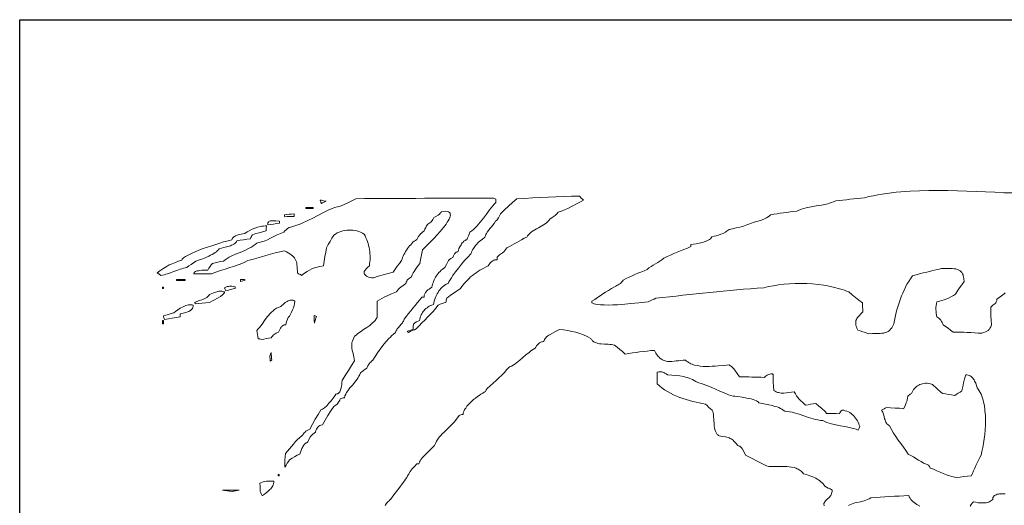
# Model space of a CAD drawing. Header units: inches. Extents: x -0.43 to 6, y 6.58 to 15.12.
# Tile 10 of 13: x -0.43 to 2.93, y 13.46 to 15.12. Entities that reach past the tile are written whole.
import ezdxf

# ---------------------------------------------------------------- set-up
doc = ezdxf.new("R2010")
doc.units = ezdxf.units.IN
doc.header["$MEASUREMENT"] = 0

# ---------------------------------------------------------------- blocks, each defined once
blk = doc.blocks.new('WMF0')
at = {"color": 7, "lineweight": 0}
for points in [[(2.4382, -0.5145), (2.4291, -0.5109), (2.4199, -0.5077), (2.4108, -0.5049), (2.4026, -0.5022), (2.3998, -0.4962), (2.398, -0.4907), (2.3966, -0.4862), (2.3957, -0.4816), (2.3957, -0.4775), (2.3962, -0.4734), (2.3966, -0.4697), (2.398, -0.4661), (2.3998, -0.4629), (2.4021, -0.4597), (2.4044, -0.4565), (2.4071, -0.4533), (2.4135, -0.4469), (2.4204, -0.4396), (2.4195, -0.4318), (2.419, -0.424), (2.4186, -0.4163), (2.4186, -0.4094), (2.4067, -0.4003), (2.3948, -0.3907), (2.3834, -0.3815), (2.3724, -0.3719), (2.3646, -0.3692), (2.3569, -0.366), (2.3491, -0.3633), (2.3409, -0.361), (2.3235, -0.3564), (2.3052, -0.3523), (2.287, -0.3491), (2.2678, -0.3468), (2.2481, -0.3445), (2.2285, -0.3436), (2.2088, -0.3432), (2.1892, -0.3432), (2.17, -0.3441), (2.1508, -0.3454), (2.1325, -0.3477), (2.1147, -0.3505), (2.0982, -0.3537), (2.0822, -0.3578), (2.0589, -0.3591), (2.0361, -0.361), (2.0128, -0.3628), (1.9899, -0.3646), (1.9666, -0.3669), (1.9433, -0.3687), (1.9205, -0.371), (1.8972, -0.3738), (1.8739, -0.3761), (1.851, -0.3783), (1.8282, -0.3811), (1.8049, -0.3834), (1.782, -0.3861), (1.7592, -0.3884), (1.7363, -0.3911), (1.7135, -0.3934), (1.7071, -0.3962), (1.7003, -0.3989), (1.6934, -0.4021), (1.687, -0.4058), (1.6751, -0.4067), (1.6546, -0.409), (1.6276, -0.4117), (1.5974, -0.4144), (1.5819, -0.4154), (1.5664, -0.4163), (1.5513, -0.4167), (1.5371, -0.4163), (1.5243, -0.4158), (1.5125, -0.4144), (1.5074, -0.4135), (1.5024, -0.4122), (1.4983, -0.4108), (1.4946, -0.4094), (1.4946, -0.4067), (1.4946, -0.4039), (1.5042, -0.3975), (1.5134, -0.3911), (1.523, -0.3847), (1.5321, -0.3783), (1.5417, -0.3724), (1.5513, -0.3665), (1.5613, -0.3601), (1.5714, -0.3541), (1.576, -0.3523), (1.5801, -0.35), (1.5842, -0.3477), (1.5883, -0.3454), (1.592, -0.3427), (1.5956, -0.339), (1.5988, -0.3354), (1.6016, -0.3313), (1.6116, -0.3263), (1.6217, -0.3217), (1.6317, -0.3171), (1.6418, -0.3125), (1.6518, -0.308), (1.6623, -0.3039), (1.6728, -0.2997), (1.6833, -0.2956), (1.6897, -0.2897), (1.6966, -0.2847), (1.7044, -0.2801), (1.7117, -0.276), (1.7194, -0.2714), (1.7268, -0.2668), (1.7341, -0.2618), (1.7405, -0.2563), (1.7519, -0.2509), (1.7629, -0.2458), (1.7743, -0.2408), (1.7862, -0.2362), (1.7976, -0.2312), (1.809, -0.2266), (1.8209, -0.2221), (1.8328, -0.217), (1.8328, -0.2129), (1.8328, -0.2102), (1.8414, -0.2088), (1.851, -0.207), (1.8615, -0.2052), (1.8725, -0.2029), (1.878, -0.2011), (1.883, -0.1997), (1.8876, -0.1974), (1.8922, -0.1951), (1.8958, -0.1928), (1.8995, -0.1901), (1.9022, -0.1869), (1.904, -0.1832), (1.9118, -0.1819), (1.9196, -0.18), (1.9273, -0.1777), (1.9356, -0.175), (1.9433, -0.1718), (1.9507, -0.1677), (1.9538, -0.1659), (1.957, -0.1636), (1.9602, -0.1608), (1.963, -0.1586), (1.9749, -0.1558), (1.9872, -0.1531), (1.9995, -0.1503), (2.0128, -0.1476), (2.0183, -0.1448), (2.0242, -0.1426), (2.0302, -0.1398), (2.0361, -0.138), (2.0489, -0.1339), (2.0617, -0.1302), (2.074, -0.1261), (2.0859, -0.1215), (2.0914, -0.1188), (2.0964, -0.1156), (2.101, -0.1124), (2.1051, -0.1088), (2.1161, -0.1065), (2.127, -0.1051), (2.138, -0.1033), (2.149, -0.1019), (2.1604, -0.1001), (2.1718, -0.0987), (2.1828, -0.0973), (2.1942, -0.096), (2.202, -0.0928), (2.2102, -0.0896), (2.2184, -0.0873), (2.2266, -0.085), (2.2435, -0.0813), (2.2609, -0.0781), (2.2783, -0.0754), (2.2956, -0.0717), (2.3039, -0.0695), (2.3121, -0.0667), (2.3199, -0.064), (2.3276, -0.0603), (2.34, -0.0594), (2.3518, -0.058), (2.3637, -0.0567), (2.3761, -0.0553), (2.3884, -0.0539), (2.4007, -0.0525), (2.4131, -0.0512), (2.4259, -0.0498), (2.4409, -0.0462), (2.456, -0.043), (2.4716, -0.0402), (2.4866, -0.0379), (2.5022, -0.0352), (2.5182, -0.0334), (2.5337, -0.0315), (2.5497, -0.0302), (2.5812, -0.0279), (2.6137, -0.026), (2.6456, -0.0251), (2.6781, -0.0251), (2.7105, -0.0256), (2.743, -0.026), (2.775, -0.0274), (2.8074, -0.0288), (2.8389, -0.0302), (2.8709, -0.0315), (2.902, -0.0329), (2.9331, -0.0338)], [(2.9066, -0.3747), (2.9024, -0.3783), (2.8983, -0.382), (2.8938, -0.3847), (2.8855, -0.3907), (2.8778, -0.3971), (2.8778, -0.3994), (2.8773, -0.4016), (2.8769, -0.4039), (2.8759, -0.4058), (2.8737, -0.4094), (2.8705, -0.4122), (2.8636, -0.4176), (2.8568, -0.4236), (2.8568, -0.4382), (2.8577, -0.4533), (2.8586, -0.4684), (2.8599, -0.4843), (2.8568, -0.4907), (2.854, -0.4958), (2.8513, -0.4999), (2.8481, -0.5031), (2.844, -0.5058), (2.8394, -0.5081), (2.8334, -0.5104), (2.8261, -0.5127), (2.8138, -0.5122), (2.801, -0.5113), (2.7887, -0.5109), (2.7768, -0.5104), (2.7644, -0.5099), (2.7526, -0.5095), (2.7402, -0.509), (2.7284, -0.509), (2.7192, -0.5026), (2.711, -0.4958), (2.7028, -0.4898), (2.6945, -0.4843), (2.6932, -0.4807), (2.6909, -0.4766), (2.6886, -0.4729), (2.6859, -0.4688), (2.6831, -0.4652), (2.6799, -0.462), (2.6763, -0.4592), (2.6731, -0.4574), (2.6717, -0.4515), (2.6708, -0.4451), (2.6703, -0.4382), (2.6699, -0.4318), (2.6699, -0.4249), (2.6703, -0.4186), (2.6717, -0.4122), (2.6731, -0.4058), (2.6813, -0.4039), (2.6895, -0.4012), (2.6982, -0.3984), (2.7064, -0.3952), (2.7146, -0.3916), (2.7229, -0.3879), (2.7302, -0.3838), (2.737, -0.3793), (2.7439, -0.3683), (2.7507, -0.3578), (2.7581, -0.3473), (2.7658, -0.3363), (2.7654, -0.3276), (2.764, -0.3199), (2.7631, -0.3162), (2.7622, -0.313), (2.7608, -0.3103), (2.7594, -0.3075), (2.7581, -0.3052), (2.7562, -0.3034), (2.7544, -0.3016), (2.7521, -0.2997), (2.748, -0.297), (2.743, -0.2947), (2.7375, -0.2934), (2.7316, -0.2924), (2.7252, -0.292), (2.7183, -0.2915), (2.7041, -0.2915), (2.6891, -0.292), (2.6767, -0.2947), (2.6639, -0.2975), (2.6511, -0.3007), (2.6388, -0.3039), (2.626, -0.3071), (2.6137, -0.3103), (2.6018, -0.3135), (2.5894, -0.3167), (2.5826, -0.3267), (2.5766, -0.3363), (2.5707, -0.3459), (2.5657, -0.3555), (2.5607, -0.3655), (2.5561, -0.3756), (2.552, -0.3852), (2.5483, -0.3952), (2.5447, -0.4058), (2.5415, -0.4158), (2.5383, -0.4263), (2.5355, -0.4368), (2.53, -0.4583), (2.5255, -0.4807), (2.5223, -0.488), (2.5186, -0.4944), (2.515, -0.4994), (2.5109, -0.5035), (2.5063, -0.5067), (2.5017, -0.509), (2.4967, -0.5109), (2.4912, -0.5122), (2.4853, -0.5131), (2.4793, -0.5136), (2.4734, -0.5136), (2.467, -0.5136), (2.4528, -0.5136), (2.4382, -0.5145), (2.4382, -0.5145)], [(0.446, -0.9701), (0.446, -0.9582), (0.4464, -0.9463), (0.4469, -0.9349), (0.4478, -0.9239), (0.462, -0.9079), (0.4761, -0.8915), (0.483, -0.8833), (0.4903, -0.8755), (0.4944, -0.8718), (0.4985, -0.8682), (0.5026, -0.8645), (0.5067, -0.8618), (0.5095, -0.8572), (0.5122, -0.8536), (0.515, -0.8508), (0.5177, -0.8481), (0.5241, -0.844), (0.5314, -0.8403), (0.541, -0.8234), (0.5501, -0.8065), (0.5597, -0.7905), (0.5689, -0.7745), (0.5716, -0.774), (0.5744, -0.7727), (0.5776, -0.7704), (0.5812, -0.7676), (0.589, -0.7608), (0.5968, -0.7521), (0.6045, -0.7434), (0.6114, -0.7347), (0.6169, -0.727), (0.6205, -0.721), (0.6237, -0.7206), (0.6265, -0.7197), (0.6292, -0.7178), (0.631, -0.7156), (0.6333, -0.7133), (0.6347, -0.7101), (0.6361, -0.7069), (0.6374, -0.7032), (0.6393, -0.6955), (0.6402, -0.6877), (0.6411, -0.6808), (0.642, -0.6749), (0.6525, -0.6575), (0.6635, -0.6402), (0.674, -0.6233), (0.6845, -0.6068), (0.6817, -0.594), (0.679, -0.5826), (0.6763, -0.5725), (0.6749, -0.5634), (0.6744, -0.5588), (0.6744, -0.5543), (0.6744, -0.5492), (0.6753, -0.5447), (0.6767, -0.5396), (0.679, -0.5346), (0.6813, -0.5291), (0.6845, -0.5232), (0.6891, -0.5191), (0.6941, -0.515), (0.6991, -0.5113), (0.7041, -0.5077), (0.7146, -0.5003), (0.7256, -0.4935), (0.7361, -0.4862), (0.7457, -0.478), (0.7503, -0.4738), (0.7544, -0.4693), (0.7581, -0.4642), (0.7613, -0.4592), (0.7613, -0.4451), (0.7613, -0.4309), (0.7613, -0.4176), (0.7613, -0.4039), (0.769, -0.3989), (0.7768, -0.3943), (0.785, -0.3902), (0.7937, -0.3861), (0.8106, -0.3788), (0.8271, -0.3719), (0.8307, -0.3669), (0.8339, -0.3628), (0.838, -0.3591), (0.8417, -0.356), (0.8504, -0.3496), (0.859, -0.3436), (0.8604, -0.3386), (0.8622, -0.3349), (0.8641, -0.3317), (0.8663, -0.3294), (0.8718, -0.3249), (0.8787, -0.3203), (0.8814, -0.3135), (0.8846, -0.3071), (0.8874, -0.3016), (0.891, -0.2961), (0.8983, -0.2856), (0.907, -0.2742), (0.9088, -0.2623), (0.9111, -0.2504), (0.9134, -0.239), (0.9162, -0.228), (0.9257, -0.2184), (0.944, -0.2006), (0.9545, -0.1896), (0.966, -0.1773), (0.9769, -0.165), (0.9874, -0.1522), (0.9925, -0.1462), (0.9966, -0.1398), (1.0007, -0.1339), (1.0043, -0.1284), (1.0071, -0.1229), (1.0094, -0.1179), (1.0107, -0.1133), (1.0117, -0.1092), (1.0112, -0.1056), (1.0103, -0.1024), (1.008, -0.1001), (1.0048, -0.0978), (1.0007, -0.0969), (0.9952, -0.0964), (0.9883, -0.0969), (0.9801, -0.0978), (0.9801, -0.0992), (0.9792, -0.1005), (0.9783, -0.1019), (0.9769, -0.1033), (0.9737, -0.1065), (0.9696, -0.1092), (0.9614, -0.1138), (0.9554, -0.1174), (0.9509, -0.1247), (0.9468, -0.1311), (0.9445, -0.1339), (0.9417, -0.1362), (0.9381, -0.1385), (0.934, -0.1407), (0.9303, -0.1462), (0.9271, -0.1517), (0.9244, -0.1572), (0.9216, -0.1636), (0.9171, -0.1668), (0.9134, -0.1695), (0.9098, -0.1732), (0.907, -0.1768), (0.9015, -0.1841), (0.8965, -0.1924), (0.8924, -0.1956), (0.8878, -0.1988), (0.8837, -0.2024), (0.8796, -0.2065), (0.8759, -0.2106), (0.8718, -0.2148), (0.8682, -0.2193), (0.8645, -0.2239), (0.8613, -0.2289), (0.8581, -0.234), (0.8554, -0.239), (0.8526, -0.244), (0.8504, -0.2495), (0.8481, -0.2545), (0.8462, -0.26), (0.8449, -0.265), (0.8371, -0.2746), (0.8298, -0.2842), (0.8229, -0.2938), (0.8165, -0.3043), (0.7992, -0.3089), (0.7818, -0.3135), (0.7649, -0.3185), (0.7489, -0.324), (0.743, -0.3235), (0.737, -0.3231), (0.7316, -0.3217), (0.727, -0.3194), (0.7247, -0.318), (0.7229, -0.3162), (0.721, -0.3148), (0.7197, -0.3125), (0.7183, -0.3107), (0.7174, -0.308), (0.7169, -0.3057), (0.7169, -0.3025), (0.7206, -0.2975), (0.7252, -0.292), (0.7297, -0.2874), (0.7347, -0.2828), (0.7357, -0.276), (0.7366, -0.2691), (0.737, -0.2618), (0.7375, -0.255), (0.737, -0.2477), (0.7366, -0.2408), (0.7361, -0.2335), (0.7352, -0.2266), (0.7338, -0.2198), (0.732, -0.2129), (0.7302, -0.2065), (0.7279, -0.1997), (0.7256, -0.1933), (0.7229, -0.1869), (0.7201, -0.1805), (0.7169, -0.1745), (0.711, -0.1709), (0.7046, -0.1682), (0.6982, -0.1654), (0.6918, -0.1636), (0.6849, -0.1618), (0.6781, -0.1608), (0.6712, -0.1604), (0.6644, -0.1604), (0.6575, -0.1608), (0.6507, -0.1618), (0.6438, -0.1631), (0.6374, -0.165), (0.631, -0.1672), (0.6251, -0.1704), (0.6191, -0.1741), (0.6137, -0.1782), (0.6068, -0.1887), (0.6004, -0.1992), (0.594, -0.2102), (0.5885, -0.2207), (0.5858, -0.2358), (0.583, -0.2513), (0.5808, -0.2668), (0.578, -0.2828), (0.5661, -0.2851), (0.5561, -0.2874), (0.5469, -0.2897), (0.5387, -0.2929), (0.5305, -0.297), (0.5223, -0.302), (0.5131, -0.308), (0.5031, -0.3153), (0.499, -0.3125), (0.4953, -0.3107), (0.4917, -0.3093), (0.4889, -0.308), (0.4889, -0.2997), (0.4885, -0.292), (0.488, -0.2856), (0.4875, -0.2792), (0.4866, -0.2737), (0.4853, -0.2687), (0.4834, -0.2641), (0.4812, -0.2595), (0.4789, -0.2559), (0.4757, -0.2522), (0.472, -0.2486), (0.4679, -0.2449), (0.4629, -0.2417), (0.4574, -0.2385), (0.4515, -0.2349), (0.4446, -0.2312), (0.4286, -0.2344), (0.4126, -0.2381), (0.3971, -0.2426), (0.3815, -0.2472), (0.366, -0.2518), (0.3505, -0.2563), (0.3349, -0.2609), (0.3199, -0.265), (0.3048, -0.2723), (0.2897, -0.2783), (0.2737, -0.2838), (0.2582, -0.2888), (0.2422, -0.2938), (0.2262, -0.2988), (0.2106, -0.3039), (0.1951, -0.3098), (0.1796, -0.3098), (0.164, -0.3098), (0.1494, -0.3098), (0.1348, -0.3098), (0.1353, -0.3075), (0.1362, -0.3057), (0.138, -0.3039), (0.1407, -0.3025), (0.1435, -0.3011), (0.1471, -0.3002), (0.1508, -0.2993), (0.1544, -0.2988), (0.1627, -0.2979), (0.1709, -0.2975), (0.1777, -0.2975), (0.1828, -0.2975), (0.1869, -0.2911), (0.1905, -0.2851), (0.1947, -0.2796), (0.1988, -0.2742), (0.2079, -0.2719), (0.2175, -0.27), (0.2266, -0.2682), (0.2362, -0.2668), (0.2422, -0.2623), (0.2486, -0.2577), (0.2554, -0.2536), (0.2627, -0.2499), (0.2778, -0.2431), (0.2938, -0.2367), (0.3093, -0.2298), (0.3244, -0.2225), (0.3317, -0.2189), (0.3381, -0.2143), (0.3445, -0.2097), (0.35, -0.2047), (0.3564, -0.2033), (0.3628, -0.202), (0.3692, -0.2001), (0.3751, -0.1983), (0.3866, -0.1933), (0.3975, -0.1878), (0.4085, -0.1823), (0.4195, -0.1768), (0.4309, -0.1718), (0.4428, -0.1672), (0.4464, -0.1631), (0.451, -0.1595), (0.4556, -0.1554), (0.4606, -0.1512), (0.4702, -0.149), (0.4802, -0.1462), (0.4903, -0.143), (0.5003, -0.1389), (0.5099, -0.1348), (0.5195, -0.1302), (0.5296, -0.1257), (0.5392, -0.1206), (0.5584, -0.111), (0.5776, -0.101), (0.5872, -0.0964), (0.5963, -0.0918), (0.6059, -0.0877), (0.6155, -0.0836), (0.6255, -0.0813), (0.6351, -0.0786), (0.6443, -0.0749), (0.653, -0.0713), (0.6616, -0.0672), (0.6703, -0.0626), (0.679, -0.058), (0.6881, -0.0535), (0.7178, -0.053), (0.7471, -0.053), (0.7763, -0.0525), (0.8056, -0.0525), (0.8353, -0.0521), (0.8645, -0.0521), (0.8938, -0.0521), (0.9235, -0.0516), (0.9527, -0.0516), (0.982, -0.0516), (1.0112, -0.0516), (1.0409, -0.0516), (1.0701, -0.0516), (1.0994, -0.0516), (1.1291, -0.0516), (1.1583, -0.0516), (1.162, -0.0525), (1.167, -0.0553), (1.167, -0.0603), (1.167, -0.0658), (1.1615, -0.0717), (1.156, -0.0781), (1.1506, -0.0845), (1.1451, -0.0914), (1.1346, -0.1056), (1.1241, -0.1197), (1.1131, -0.1339), (1.1021, -0.1467), (1.0962, -0.1526), (1.0902, -0.1581), (1.0843, -0.1631), (1.0779, -0.1672), (1.0756, -0.1741), (1.0729, -0.1805), (1.0701, -0.1873), (1.0674, -0.1942), (1.0647, -0.1942), (1.0619, -0.1956), (1.0596, -0.1969), (1.0569, -0.1988), (1.0546, -0.2015), (1.0519, -0.2042), (1.0496, -0.2074), (1.0477, -0.2106), (1.0436, -0.2175), (1.0404, -0.2239), (1.0386, -0.2303), (1.0372, -0.2349), (1.035, -0.2353), (1.0331, -0.2353), (1.0313, -0.2362), (1.0299, -0.2371), (1.0276, -0.2394), (1.0258, -0.2422), (1.0226, -0.2486), (1.0194, -0.2545), (1.0135, -0.2577), (1.0089, -0.2614), (1.0053, -0.265), (1.0025, -0.2687), (0.9979, -0.2778), (0.9925, -0.2883), (0.9879, -0.2915), (0.9838, -0.2947), (0.9797, -0.2979), (0.976, -0.3016), (0.9724, -0.3052), (0.9692, -0.3093), (0.966, -0.3135), (0.9632, -0.3176), (0.9605, -0.3217), (0.9582, -0.3263), (0.9559, -0.3308), (0.9541, -0.3358), (0.9523, -0.3404), (0.9504, -0.3454), (0.9491, -0.3509), (0.9481, -0.356), (0.9436, -0.3587), (0.9385, -0.3619), (0.9344, -0.3651), (0.9303, -0.3687), (0.9285, -0.371), (0.9267, -0.3733), (0.9253, -0.3756), (0.9239, -0.3779), (0.923, -0.3806), (0.9221, -0.3834), (0.9216, -0.3866), (0.9216, -0.3898), (0.9171, -0.3898), (0.9143, -0.3898), (0.9066, -0.3994), (0.8988, -0.4085), (0.891, -0.4181), (0.8833, -0.4272), (0.8759, -0.4364), (0.8686, -0.446), (0.8613, -0.4551), (0.854, -0.4647), (0.8526, -0.4684), (0.8513, -0.4716), (0.8494, -0.4743), (0.8476, -0.4775), (0.8435, -0.4825), (0.8385, -0.4875), (0.8339, -0.493), (0.8298, -0.4981), (0.828, -0.5013), (0.8261, -0.504), (0.8248, -0.5072), (0.8234, -0.5109), (0.8175, -0.5159), (0.812, -0.5209), (0.8065, -0.5259), (0.801, -0.5314), (0.7905, -0.5428), (0.7804, -0.5547), (0.7713, -0.5671), (0.7626, -0.5798), (0.7544, -0.5926), (0.7471, -0.6054), (0.7425, -0.6086), (0.7393, -0.6118), (0.7361, -0.6146), (0.7338, -0.6178), (0.7293, -0.6246), (0.7256, -0.6319), (0.7201, -0.6361), (0.7151, -0.6402), (0.7096, -0.6438), (0.7041, -0.6479), (0.7019, -0.6539), (0.6991, -0.6594), (0.6959, -0.6648), (0.6927, -0.6699), (0.6849, -0.6804), (0.6767, -0.69), (0.6685, -0.7), (0.6607, -0.7101), (0.6571, -0.7156), (0.6539, -0.7215), (0.6511, -0.7274), (0.6493, -0.7334), (0.6452, -0.7338), (0.6415, -0.7347), (0.6379, -0.7357), (0.6347, -0.737), (0.6333, -0.7416), (0.6315, -0.7453), (0.6292, -0.7489), (0.6269, -0.7521), (0.6242, -0.7553), (0.621, -0.7581), (0.6173, -0.7608), (0.6137, -0.7635), (0.6032, -0.7786), (0.5931, -0.7942), (0.5835, -0.8101), (0.5744, -0.8261), (0.5693, -0.8271), (0.5652, -0.8284), (0.5616, -0.8307), (0.5588, -0.8339), (0.5561, -0.8371), (0.5543, -0.8412), (0.5524, -0.8458), (0.5511, -0.8508), (0.546, -0.8545), (0.5419, -0.8577), (0.5378, -0.8613), (0.5346, -0.865), (0.5314, -0.8695), (0.5291, -0.8741), (0.5264, -0.8791), (0.5246, -0.8846), (0.5218, -0.886), (0.5191, -0.8874), (0.5163, -0.8892), (0.5145, -0.891), (0.5122, -0.8933), (0.5104, -0.8956), (0.5086, -0.8983), (0.5072, -0.9011), (0.5045, -0.907), (0.5022, -0.9134), (0.4999, -0.9194), (0.4976, -0.9257), (0.4885, -0.9299), (0.4793, -0.9349), (0.4706, -0.9399), (0.462, -0.9454), (0.4583, -0.9509), (0.4542, -0.9568), (0.4501, -0.9637), (0.446, -0.9701), (0.446, -0.9701)], [(0.5707, -0.0695), (0.5693, -0.0667), (0.5684, -0.064), (0.5675, -0.0612), (0.5671, -0.0589), (0.5716, -0.0589), (0.5762, -0.0599), (0.5817, -0.0612), (0.5867, -0.0621), (0.5826, -0.0635), (0.5789, -0.0653), (0.5748, -0.0672), (0.5707, -0.0695), (0.5707, -0.0695)], [(0.8682, -0.5109), (0.8668, -0.5095), (0.8654, -0.5081), (0.865, -0.5067), (0.8645, -0.5054), (0.8686, -0.5045), (0.8737, -0.5031), (0.8787, -0.5017), (0.8842, -0.5003), (0.8842, -0.4953), (0.8846, -0.4912), (0.8846, -0.4875), (0.8855, -0.4848), (0.886, -0.4825), (0.8869, -0.4807), (0.8883, -0.4789), (0.8897, -0.478), (0.896, -0.4743), (0.9056, -0.4697), (0.9066, -0.4647), (0.9079, -0.4597), (0.9098, -0.4551), (0.9116, -0.4505), (0.9134, -0.4464), (0.9162, -0.4423), (0.9184, -0.4387), (0.9216, -0.435), (0.9244, -0.4318), (0.928, -0.4286), (0.9317, -0.4259), (0.9353, -0.4231), (0.9395, -0.4208), (0.944, -0.4186), (0.9486, -0.4167), (0.9536, -0.4149), (0.9564, -0.4039), (0.96, -0.3934), (0.9618, -0.3879), (0.9641, -0.3829), (0.9664, -0.3779), (0.9692, -0.3733), (0.9719, -0.3683), (0.9756, -0.3642), (0.9792, -0.3601), (0.9829, -0.356), (0.9874, -0.3523), (0.9925, -0.3491), (0.9975, -0.3459), (1.0034, -0.3436), (1.0066, -0.3368), (1.0107, -0.3304), (1.0149, -0.3235), (1.019, -0.3167), (1.0286, -0.3034), (1.0386, -0.2902), (1.0491, -0.2774), (1.0601, -0.265), (1.0711, -0.2531), (1.0816, -0.2422), (1.0834, -0.2371), (1.0852, -0.2321), (1.0875, -0.228), (1.0898, -0.2239), (1.0921, -0.2198), (1.0948, -0.2161), (1.0976, -0.2129), (1.1003, -0.2097), (1.1067, -0.2033), (1.1135, -0.1974), (1.1213, -0.1915), (1.1295, -0.1851), (1.1314, -0.1805), (1.1327, -0.1759), (1.1346, -0.1718), (1.1369, -0.1682), (1.1414, -0.1618), (1.146, -0.1554), (1.1515, -0.1499), (1.1565, -0.1439), (1.1611, -0.1375), (1.1652, -0.1298), (1.1684, -0.1279), (1.1711, -0.1257), (1.1734, -0.1225), (1.1757, -0.1188), (1.1793, -0.1115), (1.183, -0.1051), (1.1967, -0.0918), (1.21, -0.0786), (1.2241, -0.0658), (1.2383, -0.0535), (1.2652, -0.0521), (1.2918, -0.0507), (1.3183, -0.0493), (1.3452, -0.0484), (1.3717, -0.0471), (1.3987, -0.0462), (1.4252, -0.0452), (1.4521, -0.0443), (1.4549, -0.0475), (1.4585, -0.0512), (1.4622, -0.0548), (1.4663, -0.0589), (1.4553, -0.0644), (1.4448, -0.0699), (1.4339, -0.0754), (1.4233, -0.0813), (1.4124, -0.0864), (1.4014, -0.0914), (1.3904, -0.096), (1.379, -0.0996), (1.3763, -0.1042), (1.3731, -0.1074), (1.3694, -0.1106), (1.3662, -0.1133), (1.3585, -0.1179), (1.3507, -0.1229), (1.3475, -0.1275), (1.3443, -0.1316), (1.3397, -0.1353), (1.3352, -0.1389), (1.3242, -0.1462), (1.3119, -0.1526), (1.3059, -0.1558), (1.3, -0.1595), (1.294, -0.1631), (1.2886, -0.1668), (1.2835, -0.1709), (1.279, -0.1755), (1.2753, -0.18), (1.2721, -0.1851), (1.263, -0.1887), (1.2543, -0.1933), (1.2461, -0.1979), (1.2378, -0.2029), (1.2296, -0.2079), (1.2214, -0.2125), (1.2132, -0.217), (1.2045, -0.2207), (1.2013, -0.2257), (1.1976, -0.2303), (1.1935, -0.2344), (1.1889, -0.2381), (1.1793, -0.2454), (1.1707, -0.2527), (1.1707, -0.2563), (1.1707, -0.2618), (1.1679, -0.2618), (1.1652, -0.2623), (1.1624, -0.2627), (1.1602, -0.2637), (1.156, -0.2655), (1.1524, -0.2682), (1.1487, -0.2714), (1.146, -0.2751), (1.1432, -0.2792), (1.1405, -0.2828), (1.1332, -0.2865), (1.1259, -0.2902), (1.119, -0.2938), (1.1122, -0.2979), (1.1053, -0.302), (1.0989, -0.3066), (1.0925, -0.3112), (1.0866, -0.3162), (1.0806, -0.3208), (1.0752, -0.3258), (1.0697, -0.3313), (1.0642, -0.3368), (1.0592, -0.3422), (1.0546, -0.3477), (1.05, -0.3537), (1.0459, -0.3596), (1.034, -0.3678), (1.0222, -0.3761), (1.0107, -0.3843), (0.9998, -0.3934), (0.9984, -0.3962), (0.9975, -0.3998), (0.9966, -0.4035), (0.9961, -0.4076), (0.9897, -0.4094), (0.9829, -0.4112), (0.976, -0.414), (0.9696, -0.4167), (0.9614, -0.4277), (0.9523, -0.4382), (0.9431, -0.4483), (0.9335, -0.4583), (0.9239, -0.4679), (0.9139, -0.478), (0.9043, -0.488), (0.8947, -0.4985), (0.8883, -0.5013), (0.8814, -0.504), (0.8746, -0.5072), (0.8682, -0.5109), (0.8682, -0.5109)], [(0.5172, -0.0873), (0.5172, -0.0859), (0.5172, -0.0836), (0.5232, -0.0836), (0.5291, -0.0836), (0.5355, -0.0836), (0.5424, -0.0836), (0.5424, -0.085), (0.5424, -0.0873), (0.5364, -0.0873), (0.5305, -0.0873), (0.5241, -0.0873), (0.5172, -0.0873), (0.5172, -0.0873)], [(0.3875, -0.1426), (0.3875, -0.1389), (0.3884, -0.1357), (0.3898, -0.1334), (0.3916, -0.1316), (0.3939, -0.1302), (0.3966, -0.1293), (0.3994, -0.1284), (0.4026, -0.1284), (0.4158, -0.1289), (0.4281, -0.1298), (0.4281, -0.133), (0.4281, -0.1371), (0.4176, -0.1385), (0.4071, -0.1398), (0.3971, -0.1412), (0.3875, -0.1426), (0.3875, -0.1426)], [(0.446, -0.1156), (0.4451, -0.1133), (0.4446, -0.1115), (0.4446, -0.1101), (0.4446, -0.1088), (0.4524, -0.1074), (0.4606, -0.106), (0.4693, -0.1056), (0.4784, -0.1051), (0.4784, -0.1088), (0.4784, -0.1138), (0.4702, -0.1138), (0.462, -0.1142), (0.4542, -0.1147), (0.446, -0.1156), (0.446, -0.1156)], [(0.0224, -0.3153), (0.0155, -0.3098), (0.0101, -0.3061), (0.0196, -0.2993), (0.0297, -0.2929), (0.0402, -0.286), (0.0512, -0.2796), (0.0617, -0.2755), (0.0722, -0.2714), (0.0832, -0.2673), (0.0937, -0.2637), (0.0941, -0.2618), (0.095, -0.26), (0.0973, -0.2577), (0.0996, -0.2554), (0.1069, -0.2509), (0.1161, -0.2458), (0.127, -0.2403), (0.1394, -0.2349), (0.1526, -0.2294), (0.1672, -0.2239), (0.1965, -0.2138), (0.2244, -0.2047), (0.2367, -0.2011), (0.2481, -0.1979), (0.2573, -0.1956), (0.2646, -0.1942), (0.2659, -0.191), (0.2678, -0.1887), (0.27, -0.1864), (0.2723, -0.1841), (0.2746, -0.1823), (0.2774, -0.1805), (0.2806, -0.1791), (0.2833, -0.1782), (0.2897, -0.1759), (0.2966, -0.1745), (0.3029, -0.1736), (0.3089, -0.1727), (0.3176, -0.1668), (0.3263, -0.1618), (0.3349, -0.1572), (0.3436, -0.1535), (0.3528, -0.1503), (0.3628, -0.148), (0.3678, -0.1471), (0.3729, -0.1467), (0.3783, -0.1462), (0.3838, -0.1458), (0.3829, -0.1499), (0.3825, -0.154), (0.382, -0.1586), (0.382, -0.1636), (0.3701, -0.1663), (0.3582, -0.1695), (0.3468, -0.1727), (0.3358, -0.1764), (0.3336, -0.1791), (0.3317, -0.1828), (0.3299, -0.1864), (0.3285, -0.1905), (0.3167, -0.1919), (0.3048, -0.1933), (0.2934, -0.1951), (0.2824, -0.1974), (0.2806, -0.2006), (0.2778, -0.2038), (0.2751, -0.2061), (0.2719, -0.2084), (0.2678, -0.2106), (0.2641, -0.2125), (0.26, -0.2143), (0.2554, -0.2157), (0.2376, -0.2202), (0.2221, -0.2244), (0.2198, -0.2276), (0.2166, -0.2308), (0.2129, -0.2344), (0.2084, -0.2376), (0.2038, -0.2408), (0.1983, -0.2435), (0.1924, -0.2467), (0.1864, -0.2495), (0.1741, -0.255), (0.1622, -0.26), (0.1508, -0.2637), (0.1416, -0.2668), (0.1339, -0.2723), (0.1261, -0.2778), (0.1183, -0.2828), (0.1115, -0.2883), (0.1056, -0.2897), (0.0996, -0.2911), (0.0941, -0.2924), (0.0882, -0.2943), (0.0772, -0.2984), (0.0663, -0.3025), (0.0553, -0.3066), (0.0448, -0.3103), (0.0393, -0.3116), (0.0338, -0.313), (0.0283, -0.3144), (0.0224, -0.3153), (0.0224, -0.3153)], [(0.0759, -0.3331), (0.0759, -0.3317), (0.0759, -0.3294), (0.0827, -0.3294), (0.0905, -0.3294), (0.0982, -0.3294), (0.106, -0.3294), (0.106, -0.3304), (0.106, -0.3331), (0.0992, -0.3331), (0.0918, -0.3331), (0.0841, -0.3331), (0.0759, -0.3331), (0.0759, -0.3331)], [(0.2947, -0.3363), (0.2947, -0.3322), (0.2947, -0.3294), (0.2988, -0.3294), (0.3029, -0.3294), (0.3071, -0.3299), (0.3107, -0.3313), (0.3071, -0.3326), (0.3029, -0.3336), (0.2988, -0.3349), (0.2947, -0.3363), (0.2947, -0.3363)], [(0.0279, -0.3596), (0.0279, -0.3587), (0.0279, -0.356), (0.0288, -0.356), (0.0315, -0.356), (0.0315, -0.3573), (0.0315, -0.3596), (0.0302, -0.3596), (0.0279, -0.3596), (0.0279, -0.3596)], [(0.1416, -0.4131), (0.1403, -0.4117), (0.1394, -0.4103), (0.1385, -0.409), (0.138, -0.4076), (0.1517, -0.4026), (0.1663, -0.3975), (0.1732, -0.3948), (0.1796, -0.3907), (0.1823, -0.3889), (0.1846, -0.3866), (0.1864, -0.3838), (0.1883, -0.3811), (0.1942, -0.3783), (0.2006, -0.3756), (0.207, -0.3733), (0.2138, -0.371), (0.2207, -0.3697), (0.2271, -0.3697), (0.2303, -0.3697), (0.2335, -0.3701), (0.2367, -0.371), (0.2394, -0.3719), (0.2394, -0.3742), (0.2381, -0.377), (0.2358, -0.3793), (0.2335, -0.382), (0.2266, -0.387), (0.2184, -0.392), (0.2015, -0.4007), (0.1883, -0.4076), (0.1759, -0.409), (0.164, -0.4103), (0.1526, -0.4117), (0.1416, -0.4131), (0.1416, -0.4131)], [(0.2449, -0.3683), (0.2422, -0.3633), (0.2394, -0.3578), (0.2445, -0.3555), (0.249, -0.3537), (0.2531, -0.3528), (0.2568, -0.3518), (0.2609, -0.3518), (0.2655, -0.3523), (0.271, -0.3532), (0.2769, -0.3541), (0.2769, -0.3569), (0.2769, -0.3596), (0.2691, -0.3614), (0.2609, -0.3633), (0.2531, -0.366), (0.2449, -0.3683), (0.2449, -0.3683)], [(0.366, -0.5342), (0.3633, -0.5328), (0.3605, -0.5323), (0.3582, -0.5323), (0.3555, -0.5323), (0.3541, -0.5246), (0.3528, -0.5172), (0.3514, -0.5104), (0.35, -0.504), (0.355, -0.4985), (0.3596, -0.493), (0.3642, -0.4875), (0.3683, -0.4816), (0.377, -0.4693), (0.3857, -0.4574), (0.3902, -0.4519), (0.3952, -0.4464), (0.4003, -0.4409), (0.4058, -0.4364), (0.4112, -0.4318), (0.4176, -0.4277), (0.4245, -0.4245), (0.4318, -0.4217), (0.4359, -0.4181), (0.4414, -0.4135), (0.4473, -0.4085), (0.4537, -0.4044), (0.4574, -0.4026), (0.461, -0.4012), (0.4642, -0.4003), (0.4679, -0.3998), (0.4711, -0.3998), (0.4743, -0.4003), (0.477, -0.4016), (0.4798, -0.4039), (0.4789, -0.4112), (0.4775, -0.4186), (0.4752, -0.4263), (0.4725, -0.4336), (0.4693, -0.4409), (0.4656, -0.4478), (0.4615, -0.4542), (0.4569, -0.4592), (0.4546, -0.4647), (0.4528, -0.4711), (0.451, -0.4775), (0.4496, -0.4843), (0.4469, -0.4843), (0.4441, -0.4848), (0.4419, -0.4853), (0.44, -0.4862), (0.4377, -0.4875), (0.4364, -0.4889), (0.4345, -0.4903), (0.4332, -0.4921), (0.4309, -0.4958), (0.4286, -0.4999), (0.4268, -0.5045), (0.4249, -0.509), (0.4167, -0.5131), (0.4099, -0.5177), (0.4067, -0.52), (0.4039, -0.5227), (0.4016, -0.5255), (0.3998, -0.5287), (0.3907, -0.53), (0.3825, -0.5314), (0.3742, -0.5328), (0.366, -0.5342), (0.366, -0.5342)], [(0.0347, -0.4665), (0.0338, -0.4629), (0.0324, -0.4597), (0.0315, -0.4565), (0.0315, -0.4537), (0.0398, -0.4515), (0.0484, -0.4487), (0.0576, -0.446), (0.0672, -0.4432), (0.0727, -0.4382), (0.0804, -0.4327), (0.0891, -0.4272), (0.0987, -0.4227), (0.1033, -0.4204), (0.1083, -0.4186), (0.1129, -0.4172), (0.1174, -0.4158), (0.122, -0.4154), (0.1261, -0.4154), (0.1298, -0.4154), (0.133, -0.4167), (0.1325, -0.4208), (0.1316, -0.4245), (0.1302, -0.4281), (0.1289, -0.4309), (0.1266, -0.4332), (0.1238, -0.435), (0.1211, -0.4368), (0.1179, -0.4382), (0.1037, -0.4428), (0.0882, -0.4469), (0.0882, -0.4524), (0.0882, -0.4574), (0.0749, -0.4592), (0.0617, -0.461), (0.0484, -0.4638), (0.0347, -0.4665), (0.0347, -0.4665)], [(0.7882, -1.1021), (0.7923, -1.0962), (0.7969, -1.0902), (0.7992, -1.0875), (0.8019, -1.0852), (0.8047, -1.0825), (0.8074, -1.0806), (0.8147, -1.0701), (0.8225, -1.0596), (0.8307, -1.0491), (0.8389, -1.0386), (0.8472, -1.0281), (0.8549, -1.0171), (0.8586, -1.0117), (0.8622, -1.0062), (0.8654, -1.0007), (0.8682, -0.9952), (0.8746, -0.9856), (0.8814, -0.9765), (0.8887, -0.9678), (0.8965, -0.9596), (0.8992, -0.9596), (0.9038, -0.9596), (0.9043, -0.9564), (0.9056, -0.9527), (0.9079, -0.9486), (0.9107, -0.9445), (0.918, -0.9353), (0.9271, -0.9262), (0.9449, -0.9093), (0.9573, -0.897), (0.9605, -0.8897), (0.9641, -0.8823), (0.9687, -0.8755), (0.9733, -0.8686), (0.9788, -0.8627), (0.9838, -0.8568), (0.9897, -0.8508), (0.9957, -0.8449), (1.0075, -0.8334), (1.0194, -0.8211), (1.0249, -0.8152), (1.0308, -0.8083), (1.0359, -0.8015), (1.0409, -0.7942), (1.0436, -0.7928), (1.0473, -0.7914), (1.0509, -0.7905), (1.0551, -0.7905), (1.0551, -0.7878), (1.0555, -0.785), (1.0564, -0.7827), (1.0573, -0.78), (1.0601, -0.774), (1.0637, -0.7686), (1.0679, -0.7626), (1.0729, -0.7567), (1.0788, -0.7507), (1.0848, -0.7453), (1.0907, -0.7398), (1.0971, -0.7343), (1.1035, -0.7297), (1.1099, -0.7252), (1.1158, -0.721), (1.1218, -0.7174), (1.1268, -0.7142), (1.1314, -0.7119), (1.1341, -0.7069), (1.1369, -0.7014), (1.1474, -0.6932), (1.1574, -0.684), (1.1675, -0.6749), (1.1771, -0.6658), (1.1867, -0.6562), (1.1958, -0.6466), (1.2045, -0.6374), (1.2136, -0.6283), (1.2196, -0.6255), (1.2255, -0.6223), (1.2314, -0.6182), (1.2374, -0.6146), (1.2483, -0.6054), (1.2589, -0.5963), (1.2694, -0.5872), (1.2799, -0.5785), (1.2849, -0.5744), (1.2899, -0.5707), (1.2954, -0.5671), (1.3004, -0.5643), (1.3032, -0.5602), (1.3059, -0.5561), (1.3091, -0.5524), (1.3123, -0.5488), (1.316, -0.5456), (1.3205, -0.5433), (1.3228, -0.5424), (1.3251, -0.5419), (1.3278, -0.5415), (1.331, -0.541), (1.3315, -0.5378), (1.3324, -0.5346), (1.3347, -0.5314), (1.3374, -0.5282), (1.3402, -0.525), (1.3438, -0.5223), (1.348, -0.5195), (1.3521, -0.5168), (1.3699, -0.5072), (1.3845, -0.5003), (1.3982, -0.5017), (1.4124, -0.504), (1.4261, -0.5067), (1.4398, -0.5099), (1.453, -0.5141), (1.4663, -0.5186), (1.4786, -0.5241), (1.491, -0.5305), (1.4923, -0.5328), (1.4937, -0.5351), (1.4955, -0.5369), (1.4969, -0.5387), (1.501, -0.5419), (1.5056, -0.5442), (1.5102, -0.546), (1.5152, -0.5479), (1.5207, -0.5488), (1.5266, -0.5492), (1.538, -0.5501), (1.5499, -0.5506), (1.5559, -0.5511), (1.5613, -0.5515), (1.5664, -0.5524), (1.5714, -0.5538), (1.5805, -0.5607), (1.5901, -0.568), (1.5993, -0.5757), (1.6084, -0.584), (1.6207, -0.5821), (1.6331, -0.5803), (1.6454, -0.5785), (1.6578, -0.5771), (1.6706, -0.5757), (1.6829, -0.5739), (1.6957, -0.5725), (1.7085, -0.5716), (1.7108, -0.5762), (1.7135, -0.5808), (1.7158, -0.5849), (1.7185, -0.5885), (1.7213, -0.5922), (1.724, -0.5949), (1.7268, -0.5977), (1.73, -0.6), (1.7327, -0.6018), (1.7354, -0.6036), (1.7386, -0.605), (1.7418, -0.6064), (1.7478, -0.6082), (1.7542, -0.6091), (1.761, -0.6091), (1.7679, -0.6091), (1.7752, -0.6086), (1.7825, -0.6077), (1.7903, -0.6068), (1.7985, -0.6059), (1.8067, -0.6054), (1.8149, -0.6054), (1.8181, -0.6082), (1.8218, -0.6109), (1.825, -0.6132), (1.8291, -0.6155), (1.8328, -0.6173), (1.8369, -0.6191), (1.8414, -0.6205), (1.8456, -0.6219), (1.8552, -0.6237), (1.8647, -0.6255), (1.8748, -0.6265), (1.8849, -0.6265), (1.8954, -0.6265), (1.9059, -0.626), (1.9159, -0.6255), (1.9264, -0.6246), (1.9456, -0.6228), (1.963, -0.6214), (1.9657, -0.6228), (1.9685, -0.6246), (1.9712, -0.6265), (1.9735, -0.6287), (1.9785, -0.6338), (1.9826, -0.6393), (1.9909, -0.6507), (1.9986, -0.6621), (2.0091, -0.6621), (2.0196, -0.6621), (2.0306, -0.6621), (2.0411, -0.6626), (2.0521, -0.6626), (2.0626, -0.663), (2.0731, -0.6635), (2.0841, -0.6639), (2.0868, -0.6612), (2.09, -0.6584), (2.0937, -0.6562), (2.0978, -0.6539), (2.1019, -0.6525), (2.106, -0.6516), (2.1078, -0.6516), (2.1101, -0.652), (2.1119, -0.6525), (2.1142, -0.6534), (2.1142, -0.6667), (2.1142, -0.6804), (2.1151, -0.6941), (2.1161, -0.7087), (2.1202, -0.711), (2.1243, -0.7133), (2.1284, -0.7151), (2.1325, -0.716), (2.1371, -0.7169), (2.1412, -0.7174), (2.1458, -0.7174), (2.1499, -0.7174), (2.159, -0.7165), (2.1677, -0.7151), (2.1768, -0.7142), (2.1855, -0.7137), (2.1896, -0.7201), (2.1937, -0.7265), (2.1983, -0.7325), (2.2029, -0.7379), (2.2079, -0.7434), (2.2134, -0.7485), (2.2189, -0.7535), (2.2244, -0.7585), (2.233, -0.7571), (2.2417, -0.7558), (2.2509, -0.7544), (2.26, -0.753), (2.2696, -0.7617), (2.2792, -0.769), (2.2838, -0.7731), (2.2883, -0.7772), (2.292, -0.7818), (2.2956, -0.7868), (2.3066, -0.7868), (2.3176, -0.7868), (2.3285, -0.7878), (2.3404, -0.7887), (2.3418, -0.785), (2.3441, -0.7818), (2.3464, -0.7786), (2.3491, -0.7763), (2.3546, -0.7763), (2.3601, -0.7777), (2.3655, -0.7791), (2.3706, -0.7814), (2.3751, -0.7841), (2.3797, -0.7868), (2.3838, -0.7905), (2.3879, -0.7946), (2.392, -0.7987), (2.3952, -0.8028), (2.3984, -0.8074), (2.4016, -0.812), (2.4039, -0.817), (2.4062, -0.822), (2.408, -0.8266), (2.4099, -0.8312), (2.4071, -0.8371), (2.4044, -0.844), (2.3971, -0.8412), (2.3893, -0.8389), (2.382, -0.8371), (2.3742, -0.8353), (2.3587, -0.8321), (2.3432, -0.8289), (2.3276, -0.8261), (2.3125, -0.8225), (2.3048, -0.8202), (2.2975, -0.8175), (2.2906, -0.8147), (2.2833, -0.8115), (2.2751, -0.8106), (2.2668, -0.8092), (2.2586, -0.8074), (2.2504, -0.8056), (2.2344, -0.8005), (2.2184, -0.7951), (2.2024, -0.7896), (2.186, -0.785), (2.1782, -0.7832), (2.17, -0.7814), (2.1618, -0.7804), (2.1535, -0.7795), (2.1485, -0.7759), (2.1435, -0.7727), (2.1385, -0.7699), (2.133, -0.7672), (2.1279, -0.7649), (2.122, -0.7631), (2.1165, -0.7617), (2.111, -0.7603), (2.0992, -0.7576), (2.0877, -0.7558), (2.0759, -0.7535), (2.0644, -0.7512), (2.064, -0.7498), (2.0635, -0.7485), (2.0621, -0.7475), (2.0608, -0.7462), (2.0571, -0.7439), (2.0516, -0.7416), (2.0457, -0.7398), (2.0384, -0.7375), (2.0311, -0.7361), (2.0233, -0.7343), (2.0078, -0.7316), (1.9936, -0.7297), (1.9831, -0.7284), (1.9772, -0.7279), (1.9616, -0.7229), (1.9465, -0.7169), (1.9315, -0.711), (1.9164, -0.7041), (1.9018, -0.6977), (1.8867, -0.6918), (1.8711, -0.6863), (1.8561, -0.6817), (1.8501, -0.6776), (1.8442, -0.674), (1.8382, -0.6712), (1.8323, -0.6685), (1.8264, -0.6662), (1.82, -0.6639), (1.814, -0.6626), (1.8076, -0.6612), (1.7948, -0.6589), (1.7816, -0.6575), (1.7679, -0.6562), (1.7528, -0.6552), (1.7478, -0.652), (1.7441, -0.6493), (1.7405, -0.6475), (1.7368, -0.6461), (1.7331, -0.6452), (1.729, -0.6447), (1.7236, -0.6452), (1.7172, -0.6461), (1.7172, -0.6557), (1.7172, -0.6653), (1.7172, -0.6749), (1.7172, -0.6854), (1.7254, -0.6927), (1.7336, -0.6996), (1.7427, -0.7064), (1.7528, -0.7124), (1.7629, -0.7178), (1.7729, -0.7229), (1.7839, -0.7279), (1.7948, -0.732), (1.8058, -0.7361), (1.8168, -0.7398), (1.8282, -0.743), (1.8392, -0.7457), (1.8506, -0.7485), (1.8615, -0.7507), (1.8721, -0.753), (1.8826, -0.7549), (1.8881, -0.7603), (1.8935, -0.7654), (1.8995, -0.7708), (1.9059, -0.7763), (1.9077, -0.7804), (1.9091, -0.7855), (1.91, -0.791), (1.9104, -0.7969), (1.9114, -0.8097), (1.9123, -0.8229), (1.9127, -0.8298), (1.9136, -0.8357), (1.9146, -0.8421), (1.9164, -0.8476), (1.9187, -0.8526), (1.9214, -0.8568), (1.9228, -0.859), (1.9246, -0.8604), (1.9269, -0.8622), (1.9292, -0.8631), (1.9411, -0.8654), (1.9511, -0.8673), (1.9557, -0.8682), (1.9598, -0.8695), (1.9634, -0.8709), (1.9671, -0.8723), (1.9703, -0.8741), (1.9735, -0.8759), (1.9767, -0.8787), (1.9799, -0.8814), (1.9863, -0.8883), (1.9931, -0.897), (1.9959, -0.8974), (1.9982, -0.8983), (2.0005, -0.8992), (2.0023, -0.9006), (2.0059, -0.9047), (2.0091, -0.9093), (2.0146, -0.9198), (2.0196, -0.9294), (2.0283, -0.934), (2.037, -0.9385), (2.0461, -0.9431), (2.0548, -0.9481), (2.0635, -0.9527), (2.0727, -0.9573), (2.0818, -0.9618), (2.0909, -0.9664), (2.0992, -0.9678), (2.1078, -0.9682), (2.1161, -0.9687), (2.1252, -0.9687), (2.1426, -0.9682), (2.1604, -0.9687), (2.1686, -0.9692), (2.1768, -0.9705), (2.1851, -0.9719), (2.1924, -0.9742), (2.196, -0.976), (2.1997, -0.9774), (2.2029, -0.9797), (2.2061, -0.982), (2.2093, -0.9842), (2.212, -0.987), (2.2148, -0.9902), (2.2175, -0.9934), (2.228, -0.9961), (2.239, -0.9998), (2.2495, -1.0039), (2.2591, -1.0085), (2.2641, -1.0112), (2.2687, -1.0144), (2.2728, -1.0171), (2.2769, -1.0208), (2.281, -1.024), (2.2842, -1.0276), (2.2874, -1.0318), (2.2906, -1.0359), (2.2961, -1.0386), (2.302, -1.0418), (2.3089, -1.045), (2.3153, -1.0487), (2.3153, -1.0532), (2.3144, -1.0573), (2.3135, -1.061), (2.3121, -1.0647), (2.3107, -1.0674), (2.3089, -1.0701), (2.3066, -1.0729), (2.3043, -1.0752), (2.2997, -1.0793), (2.2952, -1.0838), (2.2929, -1.0861), (2.2906, -1.0889), (2.2888, -1.0916), (2.287, -1.0948), (2.287, -1.0976), (2.2874, -1.1003), (2.2883, -1.1026)], [(2.3706, -1.1017), (2.3756, -1.0989), (2.3811, -1.0966), (2.387, -1.0948), (2.393, -1.093), (2.3994, -1.0916), (2.4117, -1.0889), (2.4245, -1.0857), (2.4304, -1.0838), (2.4364, -1.0816), (2.4419, -1.0784), (2.4469, -1.0752), (2.4633, -1.0738), (2.4793, -1.0729), (2.4953, -1.072), (2.5113, -1.0711), (2.5278, -1.0701), (2.5438, -1.0692), (2.5602, -1.0688), (2.5771, -1.0679), (2.5785, -1.0724), (2.5812, -1.0765), (2.584, -1.0806), (2.5872, -1.0843), (2.5913, -1.088), (2.5954, -1.0916), (2.6, -1.0953), (2.605, -1.0985), (2.615, -1.1044)], [(2.7864, -1.1035), (2.79, -1.0985), (2.7937, -1.0939), (2.7978, -1.0893), (2.8056, -1.0907), (2.8143, -1.0921), (2.8234, -1.093), (2.8325, -1.093), (2.8371, -1.0925), (2.8417, -1.0921), (2.8458, -1.0912), (2.8499, -1.0898), (2.854, -1.0884), (2.8577, -1.0861), (2.8609, -1.0834), (2.8636, -1.0806), (2.8641, -1.0774), (2.8645, -1.0743), (2.8659, -1.0715), (2.8677, -1.0692), (2.87, -1.0674), (2.8727, -1.066), (2.8759, -1.0647), (2.8791, -1.0633), (2.8833, -1.0628), (2.8869, -1.0619), (2.8915, -1.0615), (2.896, -1.0615), (2.9056, -1.0619)], [(0.0279, -0.4807), (0.0279, -0.4752), (0.0279, -0.4697), (0.0288, -0.4697), (0.0315, -0.4697), (0.0315, -0.4752), (0.0315, -0.4807), (0.0302, -0.4807), (0.0279, -0.4807), (0.0279, -0.4807)], [(0.5474, -0.4789), (0.5465, -0.472), (0.546, -0.4656), (0.546, -0.4588), (0.546, -0.4524), (0.5497, -0.4533), (0.5547, -0.4556), (0.5524, -0.461), (0.5506, -0.4665), (0.5488, -0.4725), (0.5474, -0.4789), (0.5474, -0.4789)], [(0.3962, -0.6086), (0.3957, -0.6009), (0.3948, -0.5945), (0.3948, -0.5913), (0.3957, -0.5876), (0.3971, -0.5835), (0.3998, -0.5785), (0.3998, -0.5853), (0.4003, -0.5917), (0.4007, -0.5986), (0.4016, -0.6054), (0.4003, -0.6054), (0.3989, -0.6064), (0.3975, -0.6077), (0.3962, -0.6086), (0.3962, -0.6086)], [(2.7407, -1.0057), (2.7347, -1.0048), (2.7288, -1.0039), (2.7233, -1.0025), (2.7174, -1.0007), (2.706, -0.997), (2.6945, -0.9925), (2.6836, -0.9874), (2.6726, -0.9829), (2.6612, -0.9778), (2.6502, -0.9737), (2.6475, -0.9682), (2.6447, -0.9632), (2.6402, -0.9618), (2.6361, -0.9605), (2.6315, -0.9586), (2.6274, -0.9564), (2.6187, -0.9518), (2.61, -0.9463), (2.6013, -0.9408), (2.5926, -0.9353), (2.584, -0.9303), (2.5753, -0.9257), (2.5671, -0.9139), (2.5584, -0.902), (2.5497, -0.8901), (2.541, -0.8782), (2.5328, -0.8663), (2.525, -0.8545), (2.5177, -0.8421), (2.5113, -0.8293), (2.5077, -0.8275), (2.5049, -0.8252), (2.5022, -0.8225), (2.5003, -0.8197), (2.4985, -0.8165), (2.4971, -0.8129), (2.4958, -0.8092), (2.4944, -0.8056), (2.4926, -0.7978), (2.4903, -0.79), (2.4894, -0.7864), (2.488, -0.7827), (2.4862, -0.7791), (2.4843, -0.7763), (2.4885, -0.7736), (2.4926, -0.7708), (2.4967, -0.769), (2.5003, -0.7672), (2.515, -0.7676), (2.53, -0.7686), (2.5447, -0.7695), (2.5593, -0.7708), (2.5643, -0.7608), (2.5684, -0.7507), (2.5703, -0.7457), (2.5716, -0.7402), (2.5725, -0.7343), (2.5735, -0.7279), (2.5762, -0.7256), (2.5789, -0.7229), (2.5821, -0.721), (2.5858, -0.7192), (2.5885, -0.7142), (2.5908, -0.7096), (2.5936, -0.7055), (2.5968, -0.7019), (2.6, -0.6987), (2.6032, -0.6955), (2.6068, -0.6927), (2.6109, -0.6904), (2.615, -0.6881), (2.6196, -0.6868), (2.6242, -0.6854), (2.6292, -0.6845), (2.6342, -0.684), (2.6397, -0.684), (2.6456, -0.6845), (2.6516, -0.6854), (2.6575, -0.6886), (2.663, -0.6923), (2.668, -0.6968), (2.6731, -0.7014), (2.6776, -0.7064), (2.6827, -0.711), (2.6877, -0.7156), (2.6927, -0.7192), (2.7023, -0.7206), (2.7124, -0.722), (2.7229, -0.7238), (2.7338, -0.7261), (2.7393, -0.7224), (2.7453, -0.7183), (2.7521, -0.7142), (2.7585, -0.7101), (2.7613, -0.6959), (2.764, -0.6822), (2.7672, -0.6685), (2.7713, -0.6552), (2.7754, -0.6552), (2.7795, -0.6562), (2.7836, -0.6575), (2.7868, -0.6589), (2.79, -0.6612), (2.7928, -0.6635), (2.7955, -0.6662), (2.7978, -0.6694), (2.8001, -0.6726), (2.8019, -0.6763), (2.8037, -0.6799), (2.8056, -0.6836), (2.8079, -0.6913), (2.8101, -0.6996), (2.8143, -0.7046), (2.8175, -0.7101), (2.8207, -0.7156), (2.8239, -0.7215), (2.8261, -0.7279), (2.8284, -0.7347), (2.8307, -0.7416), (2.8325, -0.7485), (2.8339, -0.7558), (2.8353, -0.7631), (2.8362, -0.7708), (2.8371, -0.7786), (2.8385, -0.7942), (2.8389, -0.8106), (2.8385, -0.8266), (2.8376, -0.8426), (2.8362, -0.8586), (2.8344, -0.8741), (2.8321, -0.8892), (2.8298, -0.9038), (2.827, -0.9171), (2.8243, -0.9294), (2.8193, -0.9376), (2.8147, -0.9463), (2.8101, -0.9554), (2.806, -0.965), (2.8024, -0.9742), (2.7983, -0.9833), (2.7946, -0.992), (2.7905, -1.0002), (2.7777, -1.0016), (2.7649, -1.003), (2.753, -1.0043), (2.7407, -1.0057), (2.7407, -1.0057)], [(0.4231, -1.0002), (0.4231, -0.9979), (0.4231, -0.9952), (0.424, -0.9952), (0.4268, -0.9952), (0.4268, -0.9979), (0.4268, -1.0002), (0.4254, -1.0002), (0.4231, -1.0002), (0.4231, -1.0002)], [(0.3697, -1.0679), (0.3678, -1.066), (0.366, -1.0637), (0.3651, -1.0615), (0.3642, -1.0587), (0.3623, -1.0537), (0.3619, -1.0482), (0.3614, -1.0363), (0.3605, -1.0254), (0.3665, -1.0231), (0.3724, -1.0212), (0.3779, -1.0199), (0.3834, -1.019), (0.3952, -1.0185), (0.409, -1.018), (0.4085, -1.0226), (0.4076, -1.0267), (0.4067, -1.0304), (0.4048, -1.034), (0.403, -1.0377), (0.4007, -1.0409), (0.398, -1.0441), (0.3952, -1.0473), (0.3889, -1.0528), (0.3825, -1.0583), (0.3761, -1.0633), (0.3697, -1.0679), (0.3697, -1.0679)], [(0.2664, -1.0537), (0.2573, -1.0523), (0.2486, -1.0509), (0.2403, -1.05), (0.2326, -1.0487), (0.2463, -1.0487), (0.2605, -1.0487), (0.2746, -1.0487), (0.2897, -1.0487), (0.2833, -1.05), (0.2774, -1.0509), (0.2719, -1.0523), (0.2664, -1.0537), (0.2664, -1.0537)]]:
    blk.add_lwpolyline(points, dxfattribs=at)

msp = doc.modelspace()

# ---------------------------------------------------------------- linework, layer by layer
msp.add_lwpolyline([(-0.4313, 15.1238), (5.9952, 15.1238), (5.9952, 6.5772), (-0.4313, 6.5772)], close=True)

# ---------------------------------------------------------------- block references
msp.add_blockref('WMF0', (0.0282, 14.5655))

doc.saveas('drawing.dxf')
